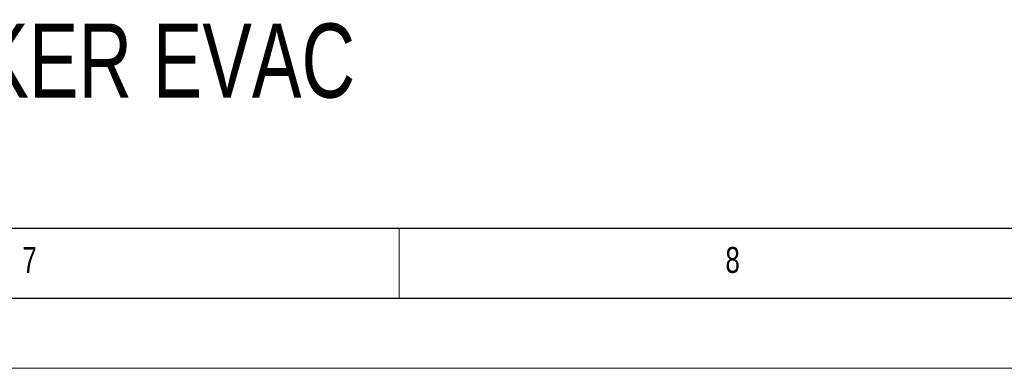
# Model space of a CAD drawing. Header units: millimetres. Extents: x 0 to 594, y 0 to 420.
# Tile 16 of 51: x 325 to 395, y 0 to 25. Entities that reach past the tile are written whole.
import ezdxf

# ---------------------------------------------------------------- set-up
doc = ezdxf.new("R2010")
doc.units = ezdxf.units.MM
doc.layers.add('FORMAT', color=7, linetype='Continuous')
doc.layers.add('SLD-0', color=7, linetype='Continuous')
doc.styles.add('SLDTEXTSTYLE0', font='TXT', dxfattribs={"width": 0.75})

msp = doc.modelspace()

# ---------------------------------------------------------------- linework, layer by layer
at = {"color": 7, "linetype": 'Continuous', "lineweight": 18}
for p, q in [((352, 10), (352, 5)), ((0, 0), (594, 0))]:
    msp.add_line(p, q, dxfattribs=at)
at = {"layer": 'FORMAT'}
for p, q in [((20, 10), (584, 10)), ((15, 5), (589, 5))]:
    msp.add_line(p, q, dxfattribs=at)

# ---------------------------------------------------------------- texts
at = {"layer": 'FORMAT', "char_height": 1.852, "attachment_point": 1, "style": 'SLDTEXTSTYLE0'}
for s, insert in [('7', (325.088, 8.668)), ('8', (375.294, 8.668))]:
    msp.add_mtext(s, dxfattribs=dict(at, insert=insert))
at = {"layer": 'SLD-0', "color": 7, "insert": (194.188, 24.627), "char_height": 5.29167, "attachment_point": 1, "style": 'SLDTEXTSTYLE0'}
msp.add_mtext('EL-C6.2E ENTRY LEVEL 6.5" 2-WAY CEILING SPEAKER EVAC', dxfattribs=at)

doc.saveas('drawing.dxf')
